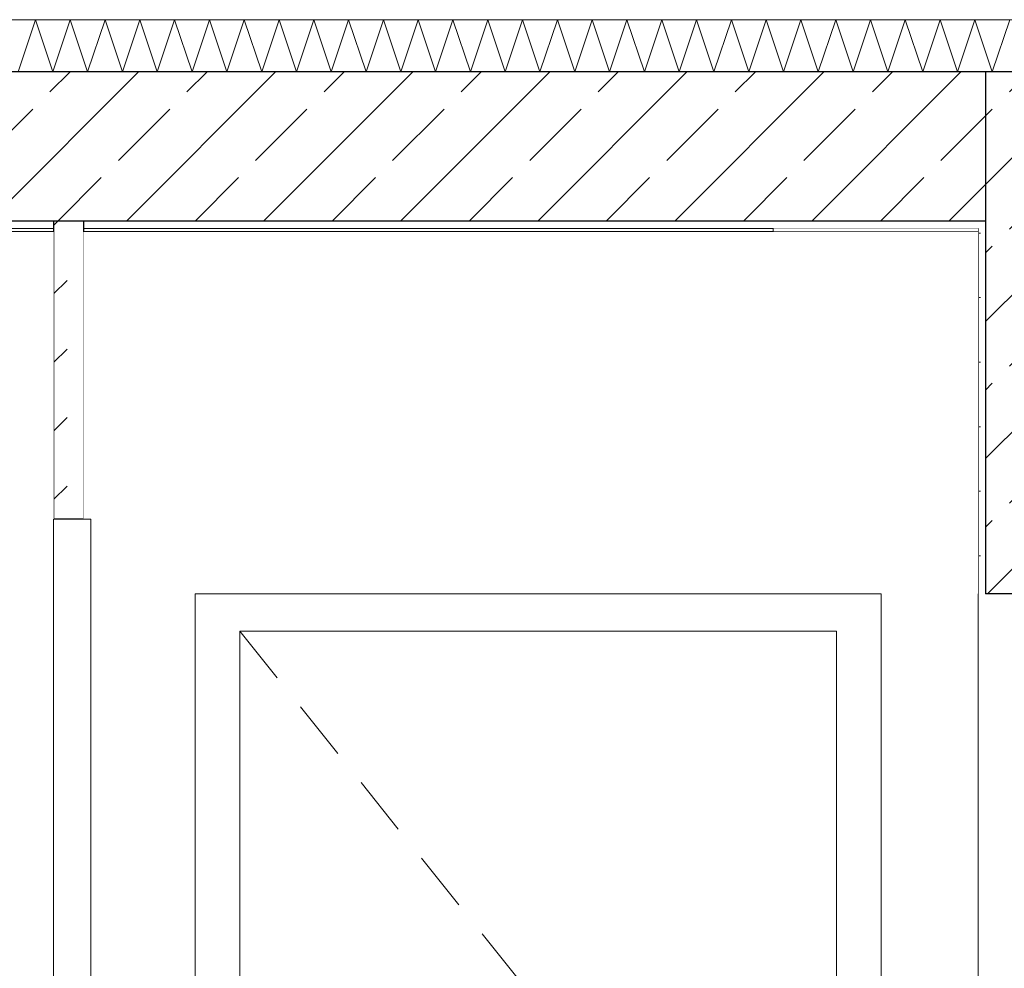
# Model space of a CAD drawing. Header units: millimetres. Extents: x 90539 to 127778, y -34922 to 14506.
# Tile 186 of 256: x 100662 to 101983, y 7328 to 8600. Entities that reach past the tile are written whole.
import ezdxf

# ---------------------------------------------------------------- set-up
doc = ezdxf.new("R2010")
doc.units = ezdxf.units.MM
doc.header["$MEASUREMENT"] = 0
doc.linetypes.add('Wipeout_Contour', pattern=[1000, 0, -1000])
for name, color, linetype in [('Nowe_A-Belki-Wieniec', 7, 'Continuous'), ('Nowe_A-Posadzki', 7, 'Continuous'), ('Nowe_A-Stropy', 7, 'Continuous'), ('Nowe_A-Wentylacja-Mechaniczna-0-5', 7, 'Continuous'), ('Nowe_A-Wymiary-Wewnętrzne', 7, 'Continuous'), ('Nowe_A-Wymiary-Zewnętrzne', 7, 'Continuous'), ('Nowe_A-Ściany-Działowe', 7, 'Continuous'), ('Nowe_A-Ściany-Wewnętrzne', 7, 'Continuous'), ('Nowe_Drzwi Archicad', 7, 'Continuous')]:
    doc.layers.add(name, color=color, linetype=linetype)
for name, color, linetype, lineweight in [('Nowe_A-Belki-Wieniec_Nr_pióra__30', 7, 'Continuous', 25), ('Nowe_A-Posadzki_Nr_pióra__174', 7, 'Continuous', 5), ('Nowe_A-Posadzki_Nr_pióra__9', 7, 'Continuous', 13), ('Nowe_A-Stropy_Nr_pióra__29', 7, 'Continuous', 25), ('Nowe_A-Stropy_Nr_pióra__49', 7, 'Continuous', 15), ('Nowe_A-Wentylacja-Mechaniczna-0-5_Nr_pióra__87', 7, 'Continuous', 13), ('Nowe_A-Wymiary-Wewnętrzne_Nr_pióra__46', 5, 'Continuous', 15), ('Nowe_A-Wymiary-Zewnętrzne_Nr_pióra__46', 5, 'Continuous', 15), ('Nowe_A-Ściany-Działowe_Nr_pióra__27', 7, 'Continuous', 25), ('Nowe_A-Ściany-Wewnętrzne_Nr_pióra__27', 7, 'Continuous', 25), ('Nowe_A-Ściany-Wewnętrzne_Nr_pióra__47', 7, 'Continuous', 15), ('Nowe_A-Ściany-Wewnętrzne_Nr_pióra__87', 7, 'Continuous', 13), ('Nowe_Drzwi Archicad_Nr_pióra__23', 7, 'Continuous', 15), ('Nowe_Drzwi Archicad_Nr_pióra__3', 7, 'Continuous', 13), ('Nowe_Drzwi Archicad_Nr_pióra__87', 7, 'Continuous', 13)]:
    doc.layers.add(name, color=color, linetype=linetype, lineweight=lineweight)
for name, color, linetype, lineweight, true_color in [('Nowe_A-Wymiary-Wewnętrzne_Nr_pióra__45', 7, 'Continuous', 15, 0x40a5ff), ('Nowe_A-Wymiary-Wewnętrzne_Nr_pióra__85', 7, 'Continuous', 13, 0x80c2ff), ('Nowe_A-Wymiary-Zewnętrzne_Nr_pióra__45', 7, 'Continuous', 15, 0x40a5ff), ('Nowe_A-Wymiary-Zewnętrzne_Nr_pióra__85', 7, 'Continuous', 13, 0x80c2ff)]:
    doc.layers.add(name, color=color, linetype=linetype, lineweight=lineweight, true_color=true_color)
doc.styles.add('STYL_AUTOMATYCZNY_2', font='arial.ttf')
doc.dimstyles.new('STYL_AUTOMATYCZNY__1', dxfattribs={"dimtxt": 125, "dimasz": 47.5, "dimexe": 0.18, "dimexo": 20, "dimgap": 0, "dimtad": 1, "dimdec": 1, "dimlfac": 0.1, "dimzin": 0, "dimdsep": 46, "dimtxsty": 'STYL_AUTOMATYCZNY_2', "dimblk": 'ARROWHEAD_11', "dimblk1": 'ARROWHEAD_11', "dimblk2": 'ARROWHEAD_11', "dimcen": 0.09, "dimclrd": 256, "dimclre": 256, "dimclrt": 5, "dimadec": 1, "dimazin": 0, "dimtfac": 1, "dimtdec": 4, "dimtmove": 0, "dimatfit": 3, "dimfxl": 0, "dimtolj": 1, "dimtzin": 0, "dimarcsym": 0})
pattern_1 = [(0, (0, 0), (0, 86.60254), [0, -50]), (0, (25, 43.3), (0, 86.60254), [0, -50])]
pattern_2 = [(45, (0, 0), (-91.92388, 91.92388), []), (45, (-45.96, 45.96), (-91.92388, 91.92388), [97.5, -32.5])]

# ---------------------------------------------------------------- blocks, each defined once
blk = doc.blocks.new('ElemPrzekroju_84')
at = {"color": 254, "linetype": 'Wipeout_Contour', "lineweight": 0, "ltscale": 401152.654262}
blk.add_wipeout([(100707.6, 8320), (99177.6, 8320), (99177.6, 8316), (100707.6, 8316)], dxfattribs=at).dxf.layer = 'Nowe_A-Ściany-Wewnętrzne'
at = {"color": 254, "linetype": 'Wipeout_Contour', "lineweight": 0, "ltscale": 406205.347607}
blk.add_wipeout([(100747.6, 8320), (100747.6, 8316), (101672.6, 8316), (101672.6, 8320)], dxfattribs=at).dxf.layer = 'Nowe_A-Ściany-Wewnętrzne'
blk = doc.blocks.new('ElemPrzekroju_85')
at = {"layer": 'Nowe_A-Ściany-Wewnętrzne_Nr_pióra__27', "color": 7, "linetype": 'Continuous', "lineweight": 25}
blk.add_line((101957.6, 8320), (101957.6, 8280), dxfattribs=at)
at = {"color": 254, "linetype": 'Wipeout_Contour', "lineweight": 0, "ltscale": 511395.79475}
blk.add_wipeout([(101947.6, 7830), (101947.6, 5780), (102092.6, 5780), (102092.6, 7780), (102092.6, 7830)], dxfattribs=at).dxf.layer = 'Nowe_A-Ściany-Wewnętrzne'
at = {"layer": 'Nowe_A-Ściany-Wewnętrzne', "linetype": 'Continuous', "lineweight": 0, "true_color": 0x000000}
h = blk.add_hatch(dxfattribs=at)
h.set_pattern_fill('Tynk', color=18, style=0, pattern_type=2)
h.set_pattern_definition(pattern_1)
h.paths.add_polyline_path([(101947.6, 7830), (101957.6, 7830), (101957.6, 8280), (101957.6, 8320), (101947.6, 8320)])
h = blk.add_hatch(dxfattribs=at)
h.set_pattern_fill('Beton_zbrojony', color=18, style=0, pattern_type=2)
h.set_pattern_definition(pattern_2)
h.paths.add_polyline_path([(101957.6, 8280), (101957.6, 7830), (102207.6, 7830), (102207.6, 8280)])
at = {"layer": 'Nowe_A-Ściany-Wewnętrzne_Nr_pióra__27', "color": 7, "linetype": 'Continuous', "lineweight": 25}
blk.add_line((101957.6, 8280), (101957.6, 7830), dxfattribs=at)
at = {"layer": 'Nowe_A-Ściany-Wewnętrzne_Nr_pióra__27', "color": 7, "linetype": 'Continuous', "lineweight": 25, "flags": 128}
blk.add_lwpolyline([(102207.6, 7830), (102092.6, 7830), (101957.6, 7830)], dxfattribs=at)
at = {"layer": 'Nowe_A-Ściany-Wewnętrzne_Nr_pióra__47', "color": 7, "linetype": 'Continuous', "lineweight": 15}
blk.add_line((101947.6, 8320), (101947.6, 7830), dxfattribs=at)
blk = doc.blocks.new('ElemPrzekroju_144')
at = {"layer": 'Nowe_A-Stropy', "linetype": 'Continuous', "lineweight": 0, "true_color": 0x000000}
h = blk.add_hatch(dxfattribs=at)
h.set_pattern_fill('Beton_zbrojony', color=18, style=0, pattern_type=2)
h.set_pattern_definition(pattern_2)
h.paths.add_polyline_path([(99167.6, 8530), (99167.6, 8330), (100707.6, 8330), (100747.6, 8330), (101957.6, 8330), (101957.6, 8530)])
h = blk.add_hatch(dxfattribs=at)
h.set_pattern_fill('Tynk', color=18, style=0, pattern_type=2)
h.set_pattern_definition(pattern_1)
h.paths.add_polyline_path([(99167.6, 8320), (100707.6, 8320), (100707.6, 8330), (99167.6, 8330)])
h = blk.add_hatch(dxfattribs=at)
h.set_pattern_fill('Tynk', color=18, style=0, pattern_type=2)
h.set_pattern_definition(pattern_1)
h.paths.add_polyline_path([(101957.6, 8330), (100747.6, 8330), (100747.6, 8320), (101957.6, 8320)])
at = {"layer": 'Nowe_A-Stropy_Nr_pióra__29', "color": 7, "linetype": 'Continuous', "lineweight": 25, "flags": 128}
for points in [[(101957.6, 8530), (99177.6, 8530), (99167.6, 8530)], [(101957.6, 8330), (100747.6, 8330), (100707.6, 8330), (99167.6, 8330)]]:
    blk.add_lwpolyline(points, dxfattribs=at)
at = {"layer": 'Nowe_A-Stropy_Nr_pióra__49', "color": 7, "linetype": 'Continuous', "lineweight": 15}
for p, q in [((100707.6, 8320), (99177.6, 8320)), ((101947.6, 8320), (100747.6, 8320))]:
    blk.add_line(p, q, dxfattribs=at)
blk = doc.blocks.new('*X393')
at = {"layer": 'Nowe_A-Posadzki_Nr_pióra__174', "color": 7, "linetype": 'Continuous', "lineweight": 5}
for p, q in [((100660, 8530), (100683.3, 8600)), ((100683.3, 8600), (100706.7, 8530)), ((100706.7, 8530), (100730, 8600)), ((100730, 8600), (100753.3, 8530)), ((100753.3, 8530), (100776.7, 8600)), ((100776.7, 8600), (100800, 8530)), ((100800, 8530), (100823.3, 8600)), ((100823.3, 8600), (100846.7, 8530)), ((100846.7, 8530), (100870, 8600)), ((100870, 8600), (100893.3, 8530)), ((100893.3, 8530), (100916.7, 8600)), ((100916.7, 8600), (100940, 8530)), ((100940, 8530), (100963.3, 8600)), ((100963.3, 8600), (100986.7, 8530)), ((100986.7, 8530), (101010, 8600)), ((101010, 8600), (101033.3, 8530)), ((101033.3, 8530), (101056.7, 8600)), ((101056.7, 8600), (101080, 8530)), ((101080, 8530), (101103.3, 8600)), ((101103.3, 8600), (101126.7, 8530)), ((101126.7, 8530), (101150, 8600)), ((101150, 8600), (101173.3, 8530)), ((101173.3, 8530), (101196.7, 8600)), ((101196.7, 8600), (101220, 8530)), ((101220, 8530), (101243.3, 8600)), ((101243.3, 8600), (101266.7, 8530)), ((101266.7, 8530), (101290, 8600)), ((101290, 8600), (101313.3, 8530)), ((101313.3, 8530), (101336.7, 8600)), ((101336.7, 8600), (101360, 8530)), ((101360, 8530), (101383.3, 8600)), ((101383.3, 8600), (101406.7, 8530)), ((101406.7, 8530), (101430, 8600)), ((101430, 8600), (101453.3, 8530)), ((101453.3, 8530), (101476.7, 8600)), ((101476.7, 8600), (101500, 8530)), ((101500, 8530), (101523.3, 8600)), ((101523.3, 8600), (101546.7, 8530)), ((101546.7, 8530), (101570, 8600)), ((101570, 8600), (101593.3, 8530)), ((101593.3, 8530), (101616.7, 8600)), ((101616.7, 8600), (101640, 8530)), ((101640, 8530), (101663.3, 8600)), ((101663.3, 8600), (101686.7, 8530)), ((101686.7, 8530), (101710, 8600)), ((101710, 8600), (101733.3, 8530)), ((101733.3, 8530), (101756.7, 8600)), ((101756.7, 8600), (101780, 8530)), ((101780, 8530), (101803.3, 8600)), ((101803.3, 8600), (101826.7, 8530)), ((101826.7, 8530), (101850, 8600)), ((101850, 8600), (101873.3, 8530)), ((101873.3, 8530), (101896.7, 8600)), ((101896.7, 8600), (101920, 8530)), ((101920, 8530), (101943.3, 8600)), ((101943.3, 8600), (101966.7, 8530)), ((101966.7, 8530), (101990, 8600))]:
    blk.add_line(p, q, dxfattribs=at)
blk = doc.blocks.new('ElemPrzekroju_332')
at = {"layer": 'Nowe_A-Posadzki_Nr_pióra__9', "color": 7, "linetype": 'Continuous', "lineweight": 13}
blk.add_line((107317.6, 8600), (99177.6, 8600), dxfattribs=at)
at = {"layer": 'Nowe_A-Posadzki', "lineweight": 0}
blk.add_blockref('*X393', (0, 0), dxfattribs=at)
blk = doc.blocks.new('ElemPrzekroju_362')
at = {"layer": 'Nowe_A-Belki-Wieniec', "linetype": 'Continuous', "lineweight": 0, "true_color": 0x000000}
h = blk.add_hatch(dxfattribs=at)
h.set_pattern_fill('Beton_zbrojony', color=18, style=0, pattern_type=2)
h.set_pattern_definition(pattern_2)
h.paths.add_polyline_path([(101957.6, 8530), (101957.6, 8320), (101957.6, 8280), (102207.6, 8280), (102207.6, 8530)])
at = {"layer": 'Nowe_A-Belki-Wieniec_Nr_pióra__30', "color": 7, "linetype": 'Continuous', "lineweight": 25}
blk.add_line((102207.6, 8530), (101957.6, 8530), dxfattribs=at)
at = {"layer": 'Nowe_A-Belki-Wieniec_Nr_pióra__30', "color": 7, "linetype": 'Continuous', "lineweight": 25, "flags": 128}
blk.add_lwpolyline([(101957.6, 8530), (101957.6, 8330), (101957.6, 8320)], dxfattribs=at)
blk = doc.blocks.new('ElemPrzekroju_397')
at = {"layer": 'Nowe_A-Ściany-Działowe', "linetype": 'Continuous', "lineweight": 0, "true_color": 0x000000}
h = blk.add_hatch(dxfattribs=at)
h.set_pattern_fill('Beton', color=18, style=0, pattern_type=2)
h.set_pattern_definition([(45, (0, 0), (-91.92388, 91.92388), [97.5, -32.5]), (45, (0, 91.92), (-91.92388, 91.92388), [97.5, -32.5])])
h.paths.add_polyline_path([(100707.6, 8330), (100707.6, 7930), (100747.6, 7930), (100747.6, 8330)])
at = {"layer": 'Nowe_A-Ściany-Działowe_Nr_pióra__27', "color": 7, "linetype": 'Continuous', "lineweight": 25}
for p, q in [((100707.6, 8330), (100707.6, 8320)), ((100707.6, 8320), (100707.6, 7930)), ((100747.6, 8330), (100747.6, 8320)), ((100747.6, 8320), (100747.6, 7930)), ((100747.6, 7930), (100707.6, 7930))]:
    blk.add_line(p, q, dxfattribs=at)
blk = doc.blocks.new('ElemPrzekroju_399')
at = {"color": 254, "linetype": 'Wipeout_Contour', "lineweight": 0, "ltscale": 899686.812166}
blk.add_wipeout([(99177.6, 8316), (99177.6, 7405), (99207.6, 7405), (99207.6, 7380), (99177.6, 7380), (99177.6, 5780), (100707.6, 5780), (100707.6, 7930), (100707.6, 8316)], dxfattribs=at).dxf.layer = 'Nowe_A-Ściany-Wewnętrzne'
at = {"color": 254, "linetype": 'Wipeout_Contour', "lineweight": 0, "ltscale": 1117151.442376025}
blk.add_wipeout([(100747.6, 7930), (100757.6, 7930), (100757.6, 5780), (100897.6, 5780), (100897.6, 7830), (101817.6, 7830), (101817.6, 5780), (101947.6, 5780), (101947.6, 7830), (101947.6, 8316), (100747.6, 8316)], dxfattribs=at).dxf.layer = 'Nowe_A-Ściany-Wewnętrzne'
at = {"layer": 'Nowe_A-Ściany-Wewnętrzne_Nr_pióra__87', "color": 7, "linetype": 'Continuous', "lineweight": 13}
for p, q in [((100707.6, 8316), (99177.6, 8316)), ((101947.6, 8316), (100747.6, 8316))]:
    blk.add_line(p, q, dxfattribs=at)
blk = doc.blocks.new('ElemPrzekroju_400')
at = {"layer": 'Nowe_Drzwi Archicad_Nr_pióra__3', "color": 7, "linetype": 'Continuous', "lineweight": 13}
for p, q in [((101038.8, 7678.5), (101088.8, 7616)), ((101120, 7577), (101170, 7514.5)), ((101201.2, 7475.5), (101251.2, 7413)), ((101282.4, 7373.9), (101332.4, 7311.5))]:
    blk.add_line(p, q, dxfattribs=at)
at = {"color": 254, "linetype": 'Wipeout_Contour', "lineweight": 0, "ltscale": 404639.957423}
blk.add_wipeout([(100897.6, 5780), (100957.6, 5780), (100957.6, 7780), (100897.6, 7780)], dxfattribs=at).dxf.layer = 'Nowe_Drzwi Archicad'
at = {"color": 254, "linetype": 'Wipeout_Contour', "lineweight": 0, "ltscale": 408072.122784}
blk.add_wipeout([(101817.6, 5780), (101817.6, 7780), (101757.6, 7780), (101757.6, 5780)], dxfattribs=at).dxf.layer = 'Nowe_Drzwi Archicad'
at = {"color": 254, "linetype": 'Wipeout_Contour', "lineweight": 0, "ltscale": 609942.108452}
blk.add_wipeout([(101817.6, 7830), (100897.6, 7830), (100897.6, 7780), (100957.6, 7780), (101757.6, 7780), (101817.6, 7780)], dxfattribs=at).dxf.layer = 'Nowe_Drzwi Archicad'
at = {"layer": 'Nowe_Drzwi Archicad_Nr_pióra__3', "color": 7, "linetype": 'Continuous', "lineweight": 13}
for p, q in [((100897.6, 7780), (100897.6, 7830)), ((100897.6, 7830), (101817.6, 7830)), ((101817.6, 7830), (101817.6, 7780)), ((100897.6, 5780), (100897.6, 7780)), ((100957.6, 7780), (101007.6, 7717.5)), ((101757.6, 7780), (100957.6, 7780)), ((100957.6, 7780), (100957.6, 5780)), ((101757.6, 5780), (101757.6, 7780)), ((101817.6, 7780), (101817.6, 5780))]:
    blk.add_line(p, q, dxfattribs=at)
blk = doc.blocks.new('ElemPrzekroju_411')
at = {"layer": 'Nowe_Drzwi Archicad_Nr_pióra__87', "color": 7, "linetype": 'Continuous', "lineweight": 13}
blk.add_line((101947.6, 5780), (101947.6, 7830), dxfattribs=at)
blk = doc.blocks.new('ElemPrzekroju_486')
at = {"color": 254, "linetype": 'Wipeout_Contour', "lineweight": 0, "ltscale": 408597.305115}
blk.add_wipeout([(101672.6, 8320), (101672.6, 8316), (101947.6, 8316), (101947.6, 8320)], dxfattribs=at).dxf.layer = 'Nowe_A-Wentylacja-Mechaniczna-0-5'
at = {"layer": 'Nowe_A-Wentylacja-Mechaniczna-0-5_Nr_pióra__87', "color": 7, "linetype": 'Continuous', "lineweight": 13}
blk.add_line((101672.6, 8320), (101672.6, 8316), dxfattribs=at)
blk = doc.blocks.new('ElemPrzekroju_515')
at = {"layer": 'Nowe_Drzwi Archicad_Nr_pióra__23', "color": 7, "linetype": 'Continuous', "lineweight": 15}
blk.add_line((100757.6, 7930), (100747.6, 7930), dxfattribs=at)
at = {"layer": 'Nowe_Drzwi Archicad_Nr_pióra__23', "color": 7, "linetype": 'Continuous', "lineweight": 15, "flags": 128}
for points in [[(100707.6, 7930), (100707.6, 7880), (100707.6, 5780)], [(100757.6, 7930), (100757.6, 7880), (100757.6, 5780)]]:
    blk.add_lwpolyline(points, dxfattribs=at)
blk = doc.blocks.new('*D707')
at = {"layer": 'Nowe_A-Wymiary-Wewnętrzne_Nr_pióra__45', "linetype": 'Continuous', "lineweight": 15, "true_color": 0x40a5ff}
for points in [[(108300.4, 7850), (108301.4, 7845.2), (108304.1, 7841.2), (108308.1, 7838.5), (108312.9, 7837.5), (108317.7, 7838.5), (108321.8, 7841.2), (108324.5, 7845.2), (108325.4, 7850), (108324.5, 7854.8), (108321.8, 7858.8), (108317.7, 7861.5), (108312.9, 7862.5), (108308.1, 7861.5), (108304.1, 7858.8), (108301.4, 7854.8)], [(108300.4, 5780), (108301.4, 5775.2), (108304.1, 5771.2), (108308.1, 5768.5), (108312.9, 5767.5), (108317.7, 5768.5), (108321.8, 5771.2), (108324.5, 5775.2), (108325.4, 5780), (108324.5, 5784.8), (108321.8, 5788.8), (108317.7, 5791.5), (108312.9, 5792.5), (108308.1, 5791.5), (108304.1, 5788.8), (108301.4, 5784.8)]]:
    blk.add_hatch(color=161, dxfattribs=at).paths.add_polyline_path(points)
at = {"layer": 'Nowe_A-Wymiary-Wewnętrzne_Nr_pióra__45', "color": 161, "linetype": 'Continuous', "lineweight": 15, "true_color": 0x40a5ff}
for centre in [(108312.9, 7850), (108312.9, 5780)]:
    blk.add_circle(centre, 12.5, dxfattribs=at)
at = {"layer": 'Nowe_A-Wymiary-Wewnętrzne_Nr_pióra__85', "color": 151, "linetype": 'Continuous', "lineweight": 13, "true_color": 0x80c2ff}
for p, q in [((108300.4, 7850), (108266.1, 7850)), ((108359.8, 7850), (108325.4, 7850)), ((108312.9, 5792.5), (108312.9, 7837.5)), ((108300.4, 5780), (108266.1, 5780)), ((108359.8, 5780), (108325.4, 5780))]:
    blk.add_line(p, q, dxfattribs=at)
at = {"layer": 'Nowe_A-Wymiary-Wewnętrzne_Nr_pióra__46', "color": 5, "lineweight": 15, "char_height": 125, "attachment_point": 7, "rotation": 90, "style": 'STYL_AUTOMATYCZNY_2'}
for s, insert in [('\\A1;{\\pql;\\fArial|b0|i0|c238|p0;\\W1.000000;207,0}', (108287.9, 6767.3)), ('\\A1;{\\pql;\\fArial|b0|i0|c238|p0;\\W1.000000;35,0}', (108287.9, 5792.5))]:
    blk.add_mtext(s, dxfattribs=dict(at, insert=insert))
blk = doc.blocks.new('ARROWHEAD_11')
at = {"color": 0, "linetype": 'Continuous', "lineweight": 0}
blk.add_line((0, 0), (-1, 0), dxfattribs=at)
at = {"color": 0, "linetype": 'Continuous', "lineweight": 0, "const_width": 0.25, "flags": 128}
blk.add_lwpolyline([(-0.125, 0, 1), (0.125, 0, 1)], format="xyb", close=True, dxfattribs=at)
blk = doc.blocks.new('*D708')
at = {"layer": 'Nowe_A-Wymiary-Wewnętrzne_Nr_pióra__45', "linetype": 'Continuous', "lineweight": 15, "true_color": 0x40a5ff}
for points in [[(108300.4, 8320), (108301.4, 8315.2), (108304.1, 8311.2), (108308.1, 8308.5), (108312.9, 8307.5), (108317.7, 8308.5), (108321.8, 8311.2), (108324.5, 8315.2), (108325.4, 8320), (108324.5, 8324.8), (108321.8, 8328.8), (108317.7, 8331.5), (108312.9, 8332.5), (108308.1, 8331.5), (108304.1, 8328.8), (108301.4, 8324.8)], [(108300.4, 7850), (108301.4, 7845.2), (108304.1, 7841.2), (108308.1, 7838.5), (108312.9, 7837.5), (108317.7, 7838.5), (108321.8, 7841.2), (108324.5, 7845.2), (108325.4, 7850), (108324.5, 7854.8), (108321.8, 7858.8), (108317.7, 7861.5), (108312.9, 7862.5), (108308.1, 7861.5), (108304.1, 7858.8), (108301.4, 7854.8)]]:
    blk.add_hatch(color=161, dxfattribs=at).paths.add_polyline_path(points)
at = {"layer": 'Nowe_A-Wymiary-Wewnętrzne_Nr_pióra__45', "color": 161, "linetype": 'Continuous', "lineweight": 15, "true_color": 0x40a5ff}
for centre in [(108312.9, 8320), (108312.9, 7850)]:
    blk.add_circle(centre, 12.5, dxfattribs=at)
at = {"layer": 'Nowe_A-Wymiary-Wewnętrzne_Nr_pióra__85', "color": 151, "linetype": 'Continuous', "lineweight": 13, "true_color": 0x80c2ff}
for p, q in [((108300.4, 8320), (108266.1, 8320)), ((108359.8, 8320), (108325.4, 8320)), ((108312.9, 7862.5), (108312.9, 8307.5)), ((108300.4, 7850), (108266.1, 7850)), ((108359.8, 7850), (108325.4, 7850))]:
    blk.add_line(p, q, dxfattribs=at)
at = {"layer": 'Nowe_A-Wymiary-Wewnętrzne_Nr_pióra__46', "color": 5, "lineweight": 15, "insert": (108287.9, 7918.2), "char_height": 125, "attachment_point": 7, "rotation": 90, "style": 'STYL_AUTOMATYCZNY_2'}
blk.add_mtext('\\A1;{\\pql;\\fArial|b0|i0|c238|p0;\\W1.000000;47,0}', dxfattribs=at)
blk = doc.blocks.new('*D709')
at = {"layer": 'Nowe_A-Wymiary-Wewnętrzne_Nr_pióra__45', "linetype": 'Continuous', "lineweight": 15, "true_color": 0x40a5ff}
for points in [[(108300.4, 8670), (108301.4, 8665.2), (108304.1, 8661.2), (108308.1, 8658.5), (108312.9, 8657.5), (108317.7, 8658.5), (108321.8, 8661.2), (108324.5, 8665.2), (108325.4, 8670), (108324.5, 8674.8), (108321.8, 8678.8), (108317.7, 8681.5), (108312.9, 8682.5), (108308.1, 8681.5), (108304.1, 8678.8), (108301.4, 8674.8)], [(108300.4, 8320), (108301.4, 8315.2), (108304.1, 8311.2), (108308.1, 8308.5), (108312.9, 8307.5), (108317.7, 8308.5), (108321.8, 8311.2), (108324.5, 8315.2), (108325.4, 8320), (108324.5, 8324.8), (108321.8, 8328.8), (108317.7, 8331.5), (108312.9, 8332.5), (108308.1, 8331.5), (108304.1, 8328.8), (108301.4, 8324.8)]]:
    blk.add_hatch(color=161, dxfattribs=at).paths.add_polyline_path(points)
at = {"layer": 'Nowe_A-Wymiary-Wewnętrzne_Nr_pióra__45', "color": 161, "linetype": 'Continuous', "lineweight": 15, "true_color": 0x40a5ff}
for centre in [(108312.9, 8670), (108312.9, 8320)]:
    blk.add_circle(centre, 12.5, dxfattribs=at)
at = {"layer": 'Nowe_A-Wymiary-Wewnętrzne_Nr_pióra__85', "color": 151, "linetype": 'Continuous', "lineweight": 13, "true_color": 0x80c2ff}
for p, q in [((108300.4, 8670), (108266.1, 8670)), ((108359.8, 8670), (108325.4, 8670)), ((108312.9, 8332.5), (108312.9, 8657.5)), ((108300.4, 8320), (108266.1, 8320)), ((108359.8, 8320), (108325.4, 8320))]:
    blk.add_line(p, q, dxfattribs=at)
blk = doc.blocks.new('*D724')
at = {"layer": 'Nowe_A-Wymiary-Wewnętrzne_Nr_pióra__45', "linetype": 'Continuous', "lineweight": 15, "true_color": 0x40a5ff}
for points in [[(116511.2, 8320), (116512.1, 8315.2), (116514.8, 8311.2), (116518.9, 8308.5), (116523.7, 8307.5), (116528.4, 8308.5), (116532.5, 8311.2), (116535.2, 8315.2), (116536.2, 8320), (116535.2, 8324.8), (116532.5, 8328.8), (116528.4, 8331.5), (116523.7, 8332.5), (116518.9, 8331.5), (116514.8, 8328.8), (116512.1, 8324.8)], [(116511.2, 7980), (116512.1, 7975.2), (116514.8, 7971.2), (116518.9, 7968.5), (116523.7, 7967.5), (116528.4, 7968.5), (116532.5, 7971.2), (116535.2, 7975.2), (116536.2, 7980), (116535.2, 7984.8), (116532.5, 7988.8), (116528.4, 7991.5), (116523.7, 7992.5), (116518.9, 7991.5), (116514.8, 7988.8), (116512.1, 7984.8)]]:
    blk.add_hatch(color=161, dxfattribs=at).paths.add_polyline_path(points)
at = {"layer": 'Nowe_A-Wymiary-Wewnętrzne_Nr_pióra__45', "color": 161, "linetype": 'Continuous', "lineweight": 15, "true_color": 0x40a5ff}
for centre in [(116523.7, 8320), (116523.7, 7980)]:
    blk.add_circle(centre, 12.5, dxfattribs=at)
at = {"layer": 'Nowe_A-Wymiary-Wewnętrzne_Nr_pióra__85', "color": 151, "linetype": 'Continuous', "lineweight": 13, "true_color": 0x80c2ff}
for p, q in [((116511.2, 8320), (116476.8, 8320)), ((116570.5, 8320), (116536.2, 8320)), ((116523.7, 7992.5), (116523.7, 8307.5)), ((116511.2, 7980), (116476.8, 7980)), ((116570.5, 7980), (116536.2, 7980))]:
    blk.add_line(p, q, dxfattribs=at)
blk = doc.blocks.new('*D725')
at = {"layer": 'Nowe_A-Wymiary-Wewnętrzne_Nr_pióra__45', "linetype": 'Continuous', "lineweight": 15, "true_color": 0x40a5ff}
for points in [[(116511.2, 8670), (116512.1, 8665.2), (116514.8, 8661.2), (116518.9, 8658.5), (116523.7, 8657.5), (116528.4, 8658.5), (116532.5, 8661.2), (116535.2, 8665.2), (116536.2, 8670), (116535.2, 8674.8), (116532.5, 8678.8), (116528.4, 8681.5), (116523.7, 8682.5), (116518.9, 8681.5), (116514.8, 8678.8), (116512.1, 8674.8)], [(116511.2, 8320), (116512.1, 8315.2), (116514.8, 8311.2), (116518.9, 8308.5), (116523.7, 8307.5), (116528.4, 8308.5), (116532.5, 8311.2), (116535.2, 8315.2), (116536.2, 8320), (116535.2, 8324.8), (116532.5, 8328.8), (116528.4, 8331.5), (116523.7, 8332.5), (116518.9, 8331.5), (116514.8, 8328.8), (116512.1, 8324.8)]]:
    blk.add_hatch(color=161, dxfattribs=at).paths.add_polyline_path(points)
at = {"layer": 'Nowe_A-Wymiary-Wewnętrzne_Nr_pióra__45', "color": 161, "linetype": 'Continuous', "lineweight": 15, "true_color": 0x40a5ff}
for centre in [(116523.7, 8670), (116523.7, 8320)]:
    blk.add_circle(centre, 12.5, dxfattribs=at)
at = {"layer": 'Nowe_A-Wymiary-Wewnętrzne_Nr_pióra__85', "color": 151, "linetype": 'Continuous', "lineweight": 13, "true_color": 0x80c2ff}
for p, q in [((116511.2, 8670), (116476.8, 8670)), ((116570.5, 8670), (116536.2, 8670)), ((116523.7, 8332.5), (116523.7, 8657.5)), ((116511.2, 8320), (116476.8, 8320)), ((116570.5, 8320), (116536.2, 8320))]:
    blk.add_line(p, q, dxfattribs=at)
blk = doc.blocks.new('*D748')
at = {"layer": 'Nowe_A-Wymiary-Zewnętrzne_Nr_pióra__45', "linetype": 'Continuous', "lineweight": 15, "true_color": 0x40a5ff}
for points in [[(119375.1, 12845), (119376.1, 12840.2), (119378.8, 12836.2), (119382.8, 12833.5), (119387.6, 12832.5), (119392.4, 12833.5), (119396.5, 12836.2), (119399.2, 12840.2), (119400.1, 12845), (119399.2, 12849.8), (119396.5, 12853.8), (119392.4, 12856.5), (119387.6, 12857.5), (119382.8, 12856.5), (119378.8, 12853.8), (119376.1, 12849.8)], [(119375.1, -450), (119376.1, -454.8), (119378.8, -458.8), (119382.8, -461.5), (119387.6, -462.5), (119392.4, -461.5), (119396.5, -458.8), (119399.2, -454.8), (119400.1, -450), (119399.2, -445.2), (119396.5, -441.2), (119392.4, -438.5), (119387.6, -437.5), (119382.8, -438.5), (119378.8, -441.2), (119376.1, -445.2)]]:
    blk.add_hatch(color=161, dxfattribs=at).paths.add_polyline_path(points)
at = {"layer": 'Nowe_A-Wymiary-Zewnętrzne_Nr_pióra__45', "color": 161, "linetype": 'Continuous', "lineweight": 15, "true_color": 0x40a5ff}
for centre in [(119387.6, 12845), (119387.6, -450)]:
    blk.add_circle(centre, 12.5, dxfattribs=at)
at = {"layer": 'Nowe_A-Wymiary-Zewnętrzne_Nr_pióra__85', "color": 151, "linetype": 'Continuous', "lineweight": 13, "true_color": 0x80c2ff}
for p, q in [((119387.6, 12857.5), (119387.6, 12870)), ((119375.1, 12845), (119340.8, 12845)), ((119434.5, 12845), (119400.1, 12845)), ((119387.6, -437.5), (119387.6, 12832.5)), ((119375.1, -450), (119340.8, -450)), ((119434.5, -450), (119400.1, -450)), ((119387.6, -475), (119387.6, -462.5))]:
    blk.add_line(p, q, dxfattribs=at)
at = {"layer": 'Nowe_A-Wymiary-Zewnętrzne_Nr_pióra__46', "color": 5, "lineweight": 15, "insert": (119362.6, 5911.5), "char_height": 125, "attachment_point": 7, "rotation": 90, "style": 'STYL_AUTOMATYCZNY_2'}
blk.add_mtext('\\A1;{\\pql;\\fArial|b0|i0|c238|p0;\\W1.000000;1\xa0329,5}', dxfattribs=at)

msp = doc.modelspace()

# ---------------------------------------------------------------- block references
at = {"layer": 'Nowe_A-Posadzki', "lineweight": 0}
msp.add_blockref('ElemPrzekroju_332', (0, 0), dxfattribs=at)
at = {"layer": 'Nowe_A-Ściany-Wewnętrzne', "lineweight": 0}
for name in ['ElemPrzekroju_84', 'ElemPrzekroju_85']:
    msp.add_blockref(name, (0, 0), dxfattribs=at)

# ---------------------------------------------------------------- next in the draw order: block references
at = {"layer": 'Nowe_A-Belki-Wieniec', "lineweight": 0}
msp.add_blockref('ElemPrzekroju_362', (0, 0), dxfattribs=at)
at = {"layer": 'Nowe_A-Stropy', "lineweight": 0}
msp.add_blockref('ElemPrzekroju_144', (0, 0), dxfattribs=at)
at = {"layer": 'Nowe_A-Ściany-Działowe', "lineweight": 0}
msp.add_blockref('ElemPrzekroju_397', (0, 0), dxfattribs=at)

# ---------------------------------------------------------------- next in the draw order: block references
at = {"layer": 'Nowe_A-Ściany-Wewnętrzne', "lineweight": 0}
msp.add_blockref('ElemPrzekroju_399', (0, 0), dxfattribs=at)

# ---------------------------------------------------------------- next in the draw order: block references
at = {"layer": 'Nowe_A-Wentylacja-Mechaniczna-0-5', "lineweight": 0}
msp.add_blockref('ElemPrzekroju_486', (0, 0), dxfattribs=at)
at = {"layer": 'Nowe_Drzwi Archicad', "lineweight": 0}
for name in ['ElemPrzekroju_515', 'ElemPrzekroju_400', 'ElemPrzekroju_411']:
    msp.add_blockref(name, (0, 0), dxfattribs=at)

# ---------------------------------------------------------------- next in the draw order: dimensions: what is measured, and where the dimension line sits
at = {"layer": 'Nowe_A-Wymiary-Wewnętrzne', "color": 151, "linetype": 'Continuous', "lineweight": 13, "true_color": 0x80c2ff}
for base, p1, p2, picture, middle in [((108312.93, 8670), (99177.6, 8320), (99177.6, 8670), '*D709', (108225.43, 8844.32)), ((116523.66, 8670), (99177.6, 8320), (99177.6, 8670), '*D725', (116436.16, 8844.32)), ((108312.93, 8320), (107577.6, 7850), (99177.6, 8320), '*D708', (108225.43, 8080)), ((116523.66, 8320), (116907.6, 7980), (99177.6, 8320), '*D724', (116436.16, 7795.67)), ((108312.93, 7850), (99177.6, 5780), (107577.6, 7850), '*D707', (108225.43, 6976.72))]:
    dim = msp.add_linear_dim(base=base, p1=p1, p2=p2, angle=90, dimstyle='STYL_AUTOMATYCZNY__1', dxfattribs=at)
    dim.commit()
    dim.dimension.update_dxf_attribs({"geometry": picture, "text_midpoint": middle, "dimtype": 160, "text_rotation": 90})
at = {"layer": 'Nowe_A-Wymiary-Zewnętrzne', "color": 151, "linetype": 'Continuous', "lineweight": 13, "true_color": 0x80c2ff}
dim = msp.add_linear_dim(base=(119387.63, 12845), p1=(95120.09, -450), p2=(98654.74, 12845), angle=90, dimstyle='STYL_AUTOMATYCZNY__1', dxfattribs=at)
dim.commit()
dim.dimension.update_dxf_attribs({"geometry": '*D748', "text_midpoint": (119300.13, 6192.64), "dimtype": 160, "text_rotation": 90})

doc.saveas('drawing.dxf')
